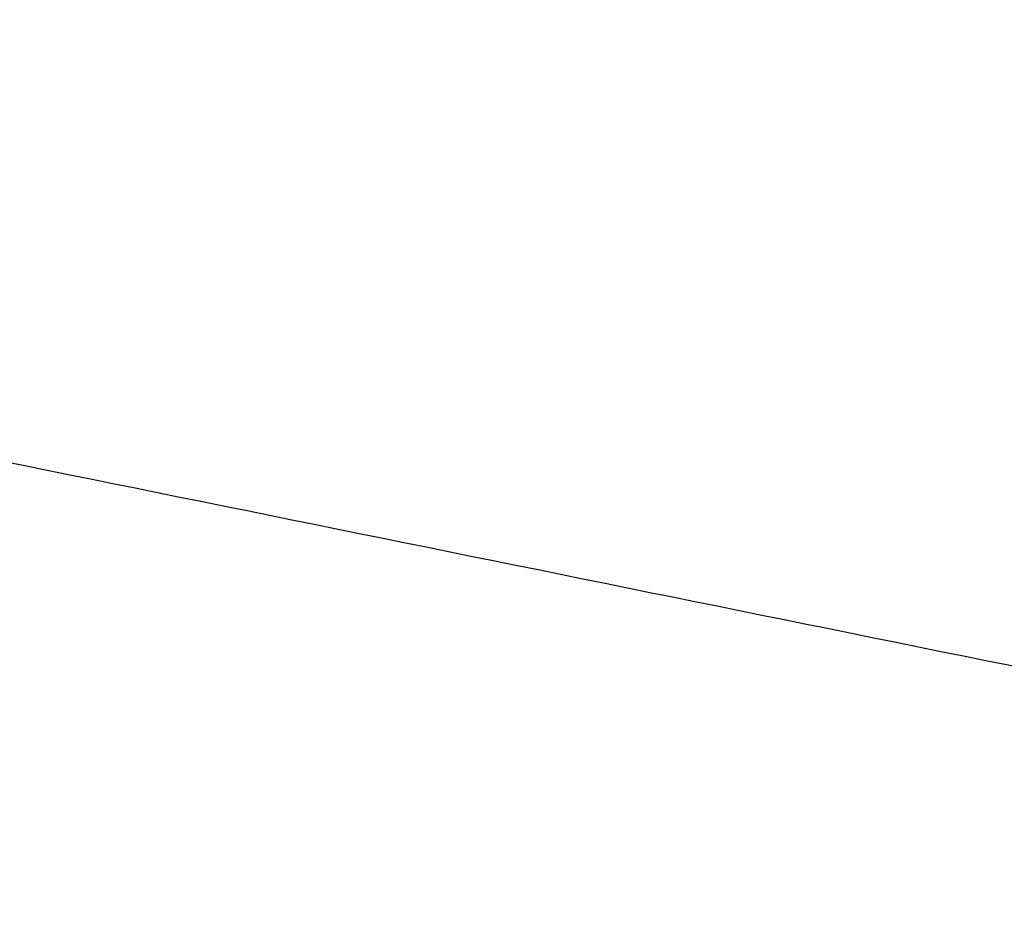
# Model space of a CAD drawing. Header units: millimetres. Extents: x -1384 to 1377, y -521 to 512.
# Tile 134 of 256: x -792.08 to -789.25, y 171.87 to 174.41. Entities that reach past the tile are written whole.
import ezdxf

# ---------------------------------------------------------------- set-up
doc = ezdxf.new("R2010")
doc.units = ezdxf.units.MM
doc.header["$MEASUREMENT"] = 0
doc.layers.add('Pude 1', color=7, linetype='Continuous', true_color=0xa300c8)

msp = doc.modelspace()

# ---------------------------------------------------------------- linework, layer by layer
at = {"layer": 'Pude 1'}
msp.add_open_spline([(-1050.8033, -99.5075, 534.5554), (-1053.7752, -92.5185, 531.9114), (-1056.747, -85.5294, 529.2675), (-1059.6331, -76.2977, 526.0183), (-1062.5192, -67.066, 522.7691), (-1054.3197, -51.599, 520.375), (-1046.1202, -36.132, 517.9808), (-1036.8747, -23.4674, 516.6128), (-1027.6292, -10.8027, 515.2447), (-1021.5068, 1.6946, 513.1926), (-1015.3845, 14.192, 511.1404), (-1006.544, 23.4501, 510.6274), (-997.7035, 32.7081, 510.1144), (-989.1651, 42.3261, 509.4303), (-980.6266, 51.9441, 508.7463), (-971.4841, 60.8422, 508.4043), (-962.3416, 69.7403, 508.0622), (-953.1992, 78.6385, 507.7202), (-944.0567, 87.5366, 507.3782), (-934.3102, 95.7149, 507.3782), (-924.5637, 103.8932, 507.3782), (-914.2131, 111.3516, 507.7202), (-903.8626, 118.8101, 508.0622), (-893.2101, 125.9086, 508.5753), (-882.5575, 133.0071, 509.0883), (-871.301, 139.3858, 509.9434), (-860.0444, 145.7645, 510.7984), (-854.4522, 148.0035, 511.4824), (-848.8599, 150.2426, 512.1665), (-842.6416, 154.847, 512.3375), (-836.4233, 159.4515, 512.5085), (-825.4688, 166.1901, 513.1926), (-814.5142, 172.9287, 513.8766), (-806.3439, 173.651, 515.5867), (-798.1735, 174.3733, 517.2968), (-778.1587, 170.3142, 523.1111), (-758.1438, 166.2551, 528.9255), (-743.0859, 164.4165, 532.961), (-728.028, 162.5779, 536.9965)], degree=2, knots=[-25, -25, -25, -4.293684, -4.293684, 21.152632, 21.152632, 46.598947, 46.598947, 72.045263, 72.045263, 97.491579, 97.491579, 122.937895, 122.937895, 148.384211, 148.384211, 173.830526, 173.830526, 199.276842, 199.276842, 224.723158, 224.723158, 250.169474, 250.169474, 275.615789, 275.615789, 301.062105, 301.062105, 326.508421, 326.508421, 351.954737, 351.954737, 377.401053, 377.401053, 402.847368, 402.847368, 428.293684, 428.293684, 449, 449, 449], dxfattribs=at)

doc.saveas('drawing.dxf')
